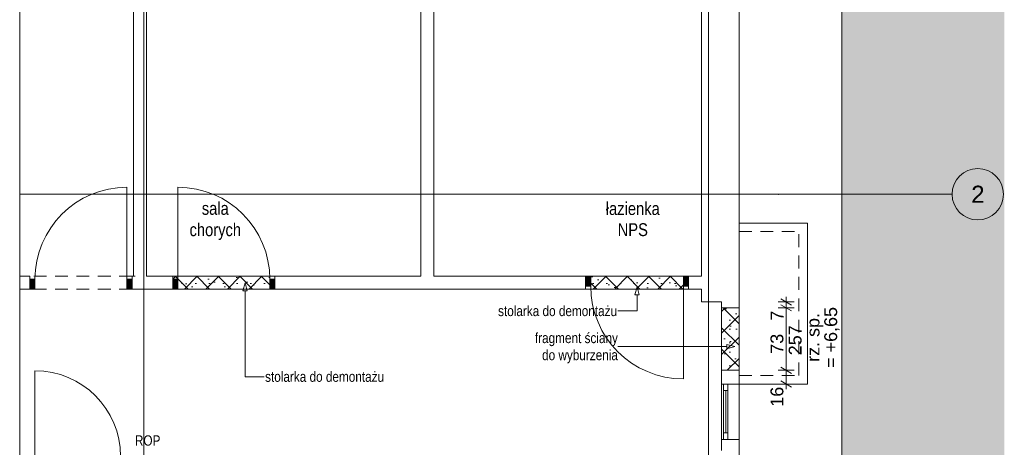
# Paper-space layout 'A-20 ROZBIÓRKI - PIĘTRO 2' of a CAD drawing. Header units: millimetres. Extents: x 0 to 540, y 0 to 297.
# Tile 7 of 9: x 306 to 421, y 129 to 179. Entities that reach past the tile are written whole.
import ezdxf
from ezdxf.xclip import XClip

# ---------------------------------------------------------------- set-up
doc = ezdxf.new("R2010")
doc.units = ezdxf.units.MM
doc.header["$MEASUREMENT"] = 0
doc.header["$XCLIPFRAME"] = 0
for name, pattern in [('ACAD_ISO03W100', [300, 120, -180]), ('DASHDOTX2', [1000, 500, -250, 0, -250]), ('Przer. długie kreski', [2.5, 1.5, -1]), ('PRZERYWANA_DU_A', [550, 350.0000000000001, -199.9999999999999])]:
    doc.linetypes.add(name, pattern=pattern)
for name, color, linetype, lineweight in [('0_Nr_pióra__2', 8, 'Continuous', 13), ('A_wymiary_Nr_pióra__1', 7, 'Continuous', 20), ('A_wymiary_Nr_pióra__2', 8, 'Continuous', 13), ('A_ściany_Nr_pióra__1', 7, 'Continuous', 20), ('Drzwi Archicad_Nr_pióra__1', 7, 'Continuous', 20)]:
    doc.layers.add(name, color=color, linetype=linetype, lineweight=lineweight)
for name, color, linetype, lineweight, true_color in [('A_opis_Nr_pióra__255', 7, 'Continuous', 15, 0x242424), ('A_opis_Nr_pióra__8', 7, 'Continuous', 13, 0x4c4c4c), ('A_osie_Nr_pióra__16', 7, 'Continuous', 5, 0x0f0f0f), ('A_osie_Nr_pióra__76', 7, 'Continuous', 5, 0x2d2d2d), ('A_pomocnicze_Nr_pióra__4', 7, 'Continuous', 18, 0x4b4b4b), ('A_ppoż_Nr_pióra__8', 7, 'Continuous', 13, 0x4c4c4c), ('A_rozbiórki_Nr_pióra__10', 7, 'Continuous', 13, 0x4b4b4b), ('A_ściany_Nr_pióra__10', 7, 'Continuous', 13, 0x4b4b4b), ('A_ściany_Nr_pióra__19', 7, 'Continuous', 5, 0x191919), ('Okna Archicada_Nr_pióra__19', 7, 'Continuous', 5, 0x191919)]:
    doc.layers.add(name, color=color, linetype=linetype, lineweight=lineweight, true_color=true_color)
for name, color, linetype in [('A_podrys', 7, 'Continuous'), ('A_rozbiórki', 7, 'Continuous'), ('Drzwi Archicad', 7, 'Continuous')]:
    doc.layers.add(name, color=color, linetype=linetype)
doc.styles.add('STYL_AUTOMATYCZNY_1', font='arial.ttf')
doc.styles.add('STYL_AUTOMATYCZNY_2', font='ARIALN.TTF')
doc.styles.add('STYL_AUTOMATYCZNY_4', font='arial.ttf')
pattern_1 = [(45, (-1718.999567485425, -322.1498506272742), (-1.257235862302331, 1.257235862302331), []), (135, (-1718.999567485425, -322.1498506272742), (1.257235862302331, 1.257235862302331), []), (90, (-1720.256803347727, -320.8926147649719), (-1.600200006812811, 0), [0, -1.066800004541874, 0, -1.600200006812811]), (155, (-1718.999567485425, -319.6353789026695), (0.6762737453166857, 1.450273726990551), [0, -0.7823200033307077, 0, -1.351280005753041])]

# ---------------------------------------------------------------- blocks, each defined once
blk = doc.blocks.new('Rysunek_2_2', base_point=(-1718.999567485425, -322.1498506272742))
at = {"linetype": 'Continuous', "lineweight": 0, "true_color": 0x484848}
blk.add_hatch(color=251, dxfattribs=at).paths.add_polyline_path([(420.8655454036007, 265.7349830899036), (305.8003335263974, 265.7349830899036), (305.8003335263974, 220.7349826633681), (401.8655409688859, 220.7349826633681), (401.8655409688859, 61.92498639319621), (305.8003335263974, 61.92498639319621), (305.8003335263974, 56.92498247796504), (420.8655454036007, 56.92498247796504)])
at = {"layer": 'A_rozbiórki', "linetype": 'Continuous', "lineweight": 0, "true_color": 0x4b4b4b}
h = blk.add_hatch(dxfattribs=at)
h.set_pattern_fill('facing_tile_0002', color=251, style=0, pattern_type=2)
h.set_pattern_definition(pattern_1)
h.paths.add_polyline_path([(335.6355414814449, 149.3449834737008), (323.6855414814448, 149.3449834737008), (323.6855414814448, 147.8449834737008), (335.6355414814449, 147.8449834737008)])
h = blk.add_hatch(dxfattribs=at)
h.set_pattern_fill('facing_tile_0002', color=251, style=0, pattern_type=2)
h.set_pattern_definition(pattern_1)
h.paths.add_polyline_path([(383.9655414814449, 149.3449834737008), (371.9355414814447, 149.3449834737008), (371.9355414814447, 147.8449834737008), (383.9655414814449, 147.8449834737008)])
h = blk.add_hatch(dxfattribs=at)
h.set_pattern_fill('facing_tile_0002', color=251, style=0, pattern_type=2)
h.set_pattern_definition(pattern_1)
h.paths.add_polyline_path([(387.8155414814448, 145.6649834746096), (387.8155414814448, 138.3649834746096), (389.8655414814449, 138.3649834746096), (389.8655414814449, 145.6649834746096)])
at = {"layer": 'Drzwi Archicad', "linetype": 'Continuous', "lineweight": 0, "true_color": 0xfdfdfd}
for points in [[(306.9855414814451, 147.8449834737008), (307.585541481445, 147.8449834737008), (307.585541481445, 148.9949834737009), (306.9855414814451, 148.9949834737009)], [(318.9355414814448, 148.9949834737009), (318.3355414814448, 148.9949834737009), (318.3355414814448, 147.8449834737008), (318.9355414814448, 147.8449834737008)], [(323.6855414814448, 148.9949834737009), (323.6855414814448, 147.8449834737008), (324.2855414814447, 147.8449834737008), (324.2855414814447, 148.9949834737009)], [(335.6355414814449, 147.8449834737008), (335.6355414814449, 148.9949834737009), (335.0355414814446, 148.9949834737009), (335.0355414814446, 147.8449834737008)], [(371.9355414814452, 149.3449834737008), (371.9355414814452, 148.1949834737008), (372.5355414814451, 148.1949834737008), (372.5355414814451, 149.3449834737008)], [(383.9655414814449, 148.1949834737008), (383.9655414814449, 149.3449834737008), (383.3655414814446, 149.3449834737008), (383.3655414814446, 148.1949834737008)]]:
    blk.add_hatch(color=7, dxfattribs=at).paths.add_polyline_path(points)
at = {"layer": '0_Nr_pióra__2', "color": 8, "linetype": 'PRZERYWANA_DU_A', "lineweight": 13, "flags": 128}
for points in [[(305.8003312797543, 220.7349834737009), (305.8003312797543, 61.92498347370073)], [(305.8003312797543, 61.92498347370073), (401.8655414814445, 61.92498347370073), (401.8655414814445, 220.7349834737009), (305.8003312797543, 220.7349834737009)]]:
    blk.add_lwpolyline(points, dxfattribs=at)
at = {"layer": 'A_opis_Nr_pióra__255', "color": 250, "linetype": 'Continuous', "lineweight": 15, "true_color": 0x242424}
for p, q in [((332.1404895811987, 148.5789973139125), (331.8904887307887, 147.6459848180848)), ((332.1404895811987, 148.5789973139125), (332.3904873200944, 147.6459848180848)), ((332.3904873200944, 147.6459848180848), (331.8904887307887, 147.6459848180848)), ((332.1404895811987, 147.6459848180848), (332.1404895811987, 137.6202403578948)), ((377.9505418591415, 148.1135925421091), (377.7005410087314, 147.1805800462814)), ((377.9505418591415, 148.1135925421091), (378.2005427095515, 147.1805800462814)), ((378.2005427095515, 147.1805800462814), (377.7005410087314, 147.1805800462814)), ((377.9505418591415, 147.1805800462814), (377.9505418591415, 145.2936581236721)), ((377.9505418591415, 145.2936581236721), (375.7099247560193, 145.2936581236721)), ((377.9505418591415, 141.1289427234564), (375.7099247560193, 141.1289427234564)), ((388.434923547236, 141.1289427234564), (377.9505418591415, 141.1289427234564)), ((388.434923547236, 140.8789418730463), (388.434923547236, 141.3789435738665)), ((389.3679360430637, 141.1289427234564), (388.434923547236, 141.3789435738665)), ((389.3679360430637, 141.1289427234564), (388.434923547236, 140.8789418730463)), ((332.1404895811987, 137.6202403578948), (334.3811066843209, 137.6202403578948))]:
    blk.add_line(p, q, dxfattribs=at)
at = {"layer": 'A_osie_Nr_pióra__16', "color": 250, "linetype": 'DASHDOTX2', "lineweight": 5, "true_color": 0x0f0f0f}
for p, q in [((320.2975405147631, 206.3829580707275), (320.2975405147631, 56.92498411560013)), ((386.2975401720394, 206.3829580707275), (386.2975401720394, 56.92498411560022)), ((394.51325198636, 158.9249822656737), (305.8003314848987, 158.9249822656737)), ((394.5132537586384, 158.9249834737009), (414.764334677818, 158.9249819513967))]:
    blk.add_line(p, q, dxfattribs=at)
blk.add_point((394.5132537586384, 158.9249834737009), dxfattribs=at)
blk.add_point((394.5132537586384, 158.9249834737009), dxfattribs=at)
at = {"layer": 'A_osie_Nr_pióra__76', "color": 250, "linetype": 'Continuous', "lineweight": 5, "true_color": 0x2d2d2d}
blk.add_circle((417.7643342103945, 158.9249834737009), 3, dxfattribs=at)
at = {"layer": 'A_rozbiórki_Nr_pióra__10', "color": 251, "linetype": 'ACAD_ISO03W100', "lineweight": 13, "true_color": 0x4b4b4b, "flags": 128}
for points in [[(335.6355414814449, 149.3449834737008), (323.6855414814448, 149.3449834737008), (323.6855414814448, 147.8449834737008), (335.6355414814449, 147.8449834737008)], [(383.9655414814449, 149.3449834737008), (371.9355414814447, 149.3449834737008), (371.9355414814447, 147.8449834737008), (383.9655414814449, 147.8449834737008)], [(387.8155414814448, 145.6649834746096), (389.8655414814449, 145.6649834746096), (389.8655414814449, 138.3649834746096), (387.8155414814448, 138.3649834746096)]]:
    blk.add_lwpolyline(points, close=True, dxfattribs=at)
at = {"layer": 'A_wymiary_Nr_pióra__1', "color": 7, "linetype": 'Continuous', "lineweight": 20}
for p, q in [((394.7405413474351, 146.7058282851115), (395.990542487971, 145.9841405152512)), ((395.990542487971, 145.3041408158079), (394.7405413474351, 146.0258285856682)), ((394.7405413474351, 138.7258267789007), (395.990542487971, 138.0041390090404)), ((394.7405413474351, 137.1258269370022), (395.990542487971, 136.4041391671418))]:
    blk.add_line(p, q, dxfattribs=at)
at = {"layer": 'A_wymiary_Nr_pióra__2', "color": 8, "linetype": 'Continuous', "lineweight": 13}
for p, q in [((396.3030412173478, 146.3449828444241), (394.4280426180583, 146.3449828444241)), ((395.3655419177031, 146.3449828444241), (395.3655419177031, 146.9562336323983)), ((395.3655419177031, 145.6649831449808), (395.3655419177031, 146.3449828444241)), ((396.3030412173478, 145.6649831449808), (394.4280426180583, 145.6649831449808)), ((395.3655419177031, 138.3649844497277), (395.3655419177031, 145.6649831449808)), ((396.3030412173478, 138.3649844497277), (394.4280426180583, 138.3649844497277)), ((395.3655419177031, 136.7649846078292), (395.3655419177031, 138.3649844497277)), ((396.3030412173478, 136.7649846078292), (394.4280426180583, 136.7649846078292)), ((395.3655419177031, 136.1537338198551), (395.3655419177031, 136.7649846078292))]:
    blk.add_line(p, q, dxfattribs=at)
at = {"layer": 'A_ściany_Nr_pióra__1', "color": 7, "linetype": 'Continuous', "lineweight": 20}
for p, q in [((306.9855413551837, 149.3449837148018), (306.6155418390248, 149.3449837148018)), ((306.9855413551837, 148.9949850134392), (306.9855413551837, 149.3449837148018)), ((306.9855413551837, 147.8449848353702), (306.9855413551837, 148.9949850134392)), ((318.9355427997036, 149.3449837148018), (319.3055423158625, 149.3449837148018)), ((318.9355427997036, 148.9949850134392), (318.9355427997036, 149.3449837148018)), ((318.9355427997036, 147.8449848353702), (318.9355427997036, 148.9949850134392)), ((323.6855402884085, 149.3449837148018), (323.3155407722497, 149.3449837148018)), ((323.6855402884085, 148.9949850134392), (323.6855402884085, 149.3449837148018)), ((323.6855402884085, 147.8449848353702), (323.6855402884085, 148.9949850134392)), ((335.6355417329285, 149.3449837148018), (336.0055412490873, 149.3449837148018)), ((335.6355417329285, 148.9949850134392), (335.6355417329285, 149.3449837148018)), ((335.6355417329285, 147.8449848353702), (335.6355417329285, 148.9949850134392)), ((371.9355426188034, 149.3449837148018), (371.4655421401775, 149.3449837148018)), ((371.9355426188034, 149.3449837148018), (371.9355426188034, 148.1949835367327)), ((383.9655410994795, 149.3449837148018), (384.4355415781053, 149.3449837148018)), ((383.9655410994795, 149.3449837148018), (383.9655410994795, 148.1949835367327)), ((306.9855413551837, 147.8449848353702), (306.5155408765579, 147.8449848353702)), ((318.9355427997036, 147.8449848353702), (319.4055401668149, 147.8449848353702)), ((323.6855402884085, 147.8449848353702), (323.2155429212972, 147.8449848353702)), ((335.6355417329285, 147.8449848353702), (336.1055422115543, 147.8449848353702)), ((371.9355426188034, 147.8449848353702), (371.5655399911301, 147.8449848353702)), ((371.9355426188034, 148.1949835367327), (371.9355426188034, 147.8449848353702)), ((383.9655410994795, 148.1949835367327), (383.9655410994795, 147.8449848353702)), ((383.9655410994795, 147.8449848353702), (384.3355406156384, 147.8449848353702)), ((389.8655418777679, 136.7649846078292), (387.8155423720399, 136.7649846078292)), ((389.8655418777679, 130.3049827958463), (387.8155423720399, 130.3049827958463))]:
    blk.add_line(p, q, dxfattribs=at)
at = {"layer": 'A_ściany_Nr_pióra__1', "color": 7, "linetype": 'Continuous', "lineweight": 20, "flags": 128}
for points in [[(389.8655414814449, 146.3449834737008), (389.8655414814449, 216.7349834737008)], [(319.1063118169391, 212.8349834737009), (319.1063118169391, 149.3449834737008)], [(320.6063118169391, 149.3449834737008), (320.6063118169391, 212.8349834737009)], [(352.687541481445, 211.9849834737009), (352.687541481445, 149.3449834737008)], [(354.1875414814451, 149.3449834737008), (354.1875414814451, 211.9849834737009)], [(385.465541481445, 211.9849834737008), (385.465541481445, 149.3449834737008)], [(306.9855420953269, 149.3449834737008), (305.8003312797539, 149.3449834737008)], [(319.1063118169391, 149.3449834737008), (318.9355411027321, 149.3449834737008)], [(323.6855409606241, 149.3449834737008), (320.6063118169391, 149.3449834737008)], [(352.687541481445, 149.3449834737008), (335.6355412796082, 149.3449834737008)], [(371.9355410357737, 149.3449834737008), (354.1875414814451, 149.3449834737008)], [(385.465541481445, 149.3449834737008), (383.9655411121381, 149.3449834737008)], [(305.8003312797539, 147.8449834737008), (306.9855420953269, 147.8449834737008)], [(318.9355411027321, 147.8449834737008), (319.1063118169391, 147.8449834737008)], [(319.1063118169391, 147.8416422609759), (320.6063118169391, 147.8416422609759)], [(320.6063118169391, 147.8449834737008), (323.6855409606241, 147.8449834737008)], [(335.6355412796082, 147.8449834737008), (352.687541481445, 147.8449834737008)], [(352.687541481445, 147.8416422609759), (354.1875414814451, 147.8416422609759)], [(354.1875414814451, 147.8449834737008), (371.9355410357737, 147.8449834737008)], [(383.9655411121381, 147.8449834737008), (385.465541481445, 147.8449834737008)], [(385.465541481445, 147.8449834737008), (385.465541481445, 146.3449834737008)], [(385.465541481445, 146.3449834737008), (387.8155414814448, 146.3449834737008)], [(387.8155414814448, 146.3449834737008), (387.8155414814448, 136.7649834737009)], [(389.8655414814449, 136.7649834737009), (389.8655414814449, 146.3449834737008)], [(387.8155414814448, 130.3049834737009), (387.8155414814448, 129.0149834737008)], [(389.8655414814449, 121.6149834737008), (389.8655414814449, 130.3049834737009)]]:
    blk.add_lwpolyline(points, dxfattribs=at)
at = {"layer": 'A_ściany_Nr_pióra__10', "color": 251, "linetype": 'Continuous', "lineweight": 13, "true_color": 0x4b4b4b}
for p, q in [((389.8655418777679, 155.5649819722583), (397.8655410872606, 155.5649819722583)), ((397.8655410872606, 136.7649846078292), (397.8655410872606, 155.5649819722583)), ((389.8655418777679, 136.7649846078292), (397.8655410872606, 136.7649846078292))]:
    blk.add_line(p, q, dxfattribs=at)
at = {"layer": 'A_ściany_Nr_pióra__10', "color": 251, "linetype": 'Przer. długie kreski', "lineweight": 13, "true_color": 0x4b4b4b}
for p, q in [((389.8655418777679, 154.5649847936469), (396.8655407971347, 154.5649847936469)), ((396.8655407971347, 137.7649848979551), (396.8655407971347, 154.5649847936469)), ((318.9355427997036, 149.3449837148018), (306.9855413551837, 149.3449837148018)), ((335.6355417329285, 149.3449837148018), (323.6855402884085, 149.3449837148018)), ((383.9655410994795, 149.3449837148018), (371.9355426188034, 149.3449837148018)), ((318.9355427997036, 147.8449848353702), (306.9855413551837, 147.8449848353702)), ((335.6355417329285, 147.8449848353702), (323.6855402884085, 147.8449848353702)), ((383.9655410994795, 147.8449848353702), (371.9355426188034, 147.8449848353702)), ((389.8655418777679, 137.7649848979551), (396.8655407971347, 137.7649848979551))]:
    blk.add_line(p, q, dxfattribs=at)
at = {"layer": 'A_ściany_Nr_pióra__19', "color": 250, "linetype": 'Continuous', "lineweight": 5, "true_color": 0x191919}
for p, q in [((387.8155423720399, 136.7649846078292), (387.8155423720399, 130.3049827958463)), ((389.8655418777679, 130.3049827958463), (389.8655418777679, 136.7649846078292))]:
    blk.add_line(p, q, dxfattribs=at)
at = {"layer": 'Drzwi Archicad_Nr_pióra__1', "color": 7, "linetype": 'Continuous', "lineweight": 20}
for p, q in [((318.3355401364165, 148.9949850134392), (318.3355401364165, 159.7449842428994)), ((324.2855429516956, 148.9949850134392), (324.2855429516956, 159.7449842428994)), ((306.9855413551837, 149.3449837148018), (306.6155418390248, 149.3449837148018)), ((306.9855413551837, 149.3449837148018), (306.6155418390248, 149.3449837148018)), ((306.9855413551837, 148.9949850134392), (306.9855413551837, 149.3449837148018)), ((306.9855413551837, 148.9949850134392), (306.9855413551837, 149.3449837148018)), ((307.5855409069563, 148.9949850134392), (306.9855413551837, 148.9949850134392)), ((306.9855413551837, 148.9949850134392), (306.9855413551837, 147.8449848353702)), ((306.9855413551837, 147.8449848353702), (306.9855413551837, 148.9949850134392)), ((306.9855413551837, 147.8449848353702), (306.9855413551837, 148.9949850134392)), ((307.5855409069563, 147.8449848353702), (307.5855409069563, 148.9949850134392)), ((318.9355427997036, 148.9949850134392), (318.3355401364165, 148.9949850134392)), ((318.3355401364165, 148.9949850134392), (318.3355401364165, 147.8449848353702)), ((318.9355427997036, 148.9949850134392), (318.9355427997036, 149.3449837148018)), ((318.9355427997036, 148.9949850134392), (318.9355427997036, 149.3449837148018)), ((318.9355427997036, 149.3449837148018), (319.3055423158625, 149.3449837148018)), ((318.9355427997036, 149.3449837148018), (319.3055423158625, 149.3449837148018)), ((318.9355427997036, 147.8449848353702), (318.9355427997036, 148.9949850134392)), ((318.9355427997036, 147.8449848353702), (318.9355427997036, 148.9949850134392)), ((318.9355427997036, 147.8449848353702), (318.9355427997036, 148.9949850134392)), ((323.6855402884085, 149.3449837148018), (323.3155407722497, 149.3449837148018)), ((323.6855402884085, 149.3449837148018), (323.3155407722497, 149.3449837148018)), ((323.6855402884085, 148.9949850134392), (323.6855402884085, 149.3449837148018)), ((323.6855402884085, 148.9949850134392), (323.6855402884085, 149.3449837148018)), ((323.6855402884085, 148.9949850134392), (324.2855429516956, 148.9949850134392)), ((323.6855402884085, 147.8449848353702), (323.6855402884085, 148.9949850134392)), ((323.6855402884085, 147.8449848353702), (323.6855402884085, 148.9949850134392)), ((323.6855402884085, 147.8449848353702), (323.6855402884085, 148.9949850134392)), ((324.2855429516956, 148.9949850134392), (324.2855429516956, 147.8449848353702)), ((335.0355421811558, 147.8449848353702), (335.0355421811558, 148.9949850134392)), ((335.0355421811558, 148.9949850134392), (335.6355417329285, 148.9949850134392)), ((335.6355417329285, 148.9949850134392), (335.6355417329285, 149.3449837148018)), ((335.6355417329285, 148.9949850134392), (335.6355417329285, 149.3449837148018)), ((335.6355417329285, 149.3449837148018), (336.0055412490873, 149.3449837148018)), ((335.6355417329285, 149.3449837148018), (336.0055412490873, 149.3449837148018)), ((335.6355417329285, 148.9949850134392), (335.6355417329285, 147.8449848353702)), ((335.6355417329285, 147.8449848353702), (335.6355417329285, 148.9949850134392)), ((335.6355417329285, 147.8449848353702), (335.6355417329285, 148.9949850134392)), ((371.9355426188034, 149.3449837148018), (371.4655421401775, 149.3449837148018)), ((371.9355426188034, 149.3449837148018), (371.4655421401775, 149.3449837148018)), ((371.9355426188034, 149.3449837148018), (372.535542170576, 149.3449837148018)), ((371.9355426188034, 148.1949835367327), (371.9355426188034, 149.3449837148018)), ((371.9355426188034, 149.3449837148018), (371.9355426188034, 148.1949835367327)), ((371.9355426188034, 149.3449837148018), (371.9355426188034, 148.1949835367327)), ((372.535542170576, 149.3449837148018), (372.535542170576, 148.1949835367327)), ((383.3655415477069, 148.1949835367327), (383.3655415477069, 149.3449837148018)), ((383.3655415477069, 149.3449837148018), (383.9655410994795, 149.3449837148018)), ((383.9655410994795, 149.3449837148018), (383.9655410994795, 148.1949835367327)), ((383.9655410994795, 149.3449837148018), (383.9655410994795, 148.1949835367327)), ((383.9655410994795, 149.3449837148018), (383.9655410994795, 148.1949835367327)), ((383.9655410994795, 149.3449837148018), (384.4355415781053, 149.3449837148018)), ((383.9655410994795, 149.3449837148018), (384.4355415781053, 149.3449837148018)), ((306.9855413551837, 147.8449848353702), (306.5155408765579, 147.8449848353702)), ((306.9855413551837, 147.8449848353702), (306.5155408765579, 147.8449848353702)), ((306.9855413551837, 147.8449848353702), (307.5855409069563, 147.8449848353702)), ((318.3355401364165, 147.8449848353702), (318.9355427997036, 147.8449848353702)), ((318.9355427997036, 147.8449848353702), (319.4055401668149, 147.8449848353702)), ((318.9355427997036, 147.8449848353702), (319.4055401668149, 147.8449848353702)), ((323.6855402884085, 147.8449848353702), (323.2155429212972, 147.8449848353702)), ((323.6855402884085, 147.8449848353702), (323.2155429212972, 147.8449848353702)), ((324.2855429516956, 147.8449848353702), (323.6855402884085, 147.8449848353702)), ((335.6355417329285, 147.8449848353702), (335.0355421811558, 147.8449848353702)), ((335.6355417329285, 147.8449848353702), (336.1055422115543, 147.8449848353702)), ((335.6355417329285, 147.8449848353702), (336.1055422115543, 147.8449848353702)), ((371.9355426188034, 147.8449848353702), (371.5655399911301, 147.8449848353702)), ((371.9355426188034, 147.8449848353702), (371.5655399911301, 147.8449848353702)), ((372.535542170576, 148.1949835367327), (371.9355426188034, 148.1949835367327)), ((371.9355426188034, 148.1949835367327), (371.9355426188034, 147.8449848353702)), ((371.9355426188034, 148.1949835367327), (371.9355426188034, 147.8449848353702)), ((383.9655410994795, 148.1949835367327), (383.3655415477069, 148.1949835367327)), ((383.3655415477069, 148.1949835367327), (383.3655415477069, 137.3649841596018)), ((383.9655410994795, 148.1949835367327), (383.9655410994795, 147.8449848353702)), ((383.9655410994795, 148.1949835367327), (383.9655410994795, 147.8449848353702)), ((383.9655410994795, 147.8449848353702), (384.3355406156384, 147.8449848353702)), ((383.9655410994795, 147.8449848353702), (384.3355406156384, 147.8449848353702)), ((307.5855409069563, 128.3149826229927), (307.5855409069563, 138.314982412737))]:
    blk.add_line(p, q, dxfattribs=at)
for centre, radius, start, end in [((318.3355414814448, 148.9949834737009), 10.74999999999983, 90, 180), ((324.2855414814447, 148.9949834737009), 10.74999999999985, 0, 90), ((383.3655414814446, 148.1949834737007), 10.82999999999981, 180, 270), ((307.5855414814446, 128.3149834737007), 9.999999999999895, 0, 90)]:
    blk.add_arc(centre, radius, start, end, dxfattribs=at)
at = {"layer": 'Okna Archicada_Nr_pióra__19', "color": 250, "linetype": 'Continuous', "lineweight": 5, "true_color": 0x191919}
for p, q in [((388.0655401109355, 130.3049827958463), (388.0655401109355, 136.7649846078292)), ((388.0655401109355, 136.7649846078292), (388.5655418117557, 136.7649846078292)), ((388.0655401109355, 136.014982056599), (388.5655418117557, 136.014982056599)), ((388.3155409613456, 131.0549822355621), (388.3155409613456, 136.014982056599)), ((388.5655418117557, 136.7649846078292), (388.5655418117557, 130.3049827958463)), ((388.0655401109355, 131.0549822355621), (388.5655418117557, 131.0549822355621)), ((388.5655418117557, 130.3049827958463), (388.0655401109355, 130.3049827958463))]:
    blk.add_line(p, q, dxfattribs=at)
at = {"layer": 'A_opis_Nr_pióra__8', "color": 251, "linetype": 'Continuous', "lineweight": 13, "true_color": 0x4c4c4c, "char_height": 1.2, "style": 'STYL_AUTOMATYCZNY_2'}
for s, insert, attachment_point in [('\\A1;{\\pql;\\fArial Narrow|b0|i0|c238|p0;\\W1.000000;stolarka do demontażu}', (361.7051243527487, 145.2900773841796), 4), ('\\A1;{\\pqr;\\fArial Narrow|b0|i0|c238|p0;\\W1.000000;stolarka do demontażu}', (348.385905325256, 137.6166590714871), 6)]:
    blk.add_mtext(s, dxfattribs=dict(at, insert=insert, attachment_point=attachment_point))
at = {"layer": 'A_opis_Nr_pióra__8', "color": 251, "linetype": 'Continuous', "lineweight": 13, "true_color": 0x4c4c4c, "insert": (375.7099243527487, 140.9673658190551), "char_height": 1.2, "width": 9.874772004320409, "attachment_point": 6, "line_spacing_factor": 0.996967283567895, "style": 'STYL_AUTOMATYCZNY_2'}
blk.add_mtext('\\A1;{\\pqr;\\fArial Narrow|b0|i0|c238|p0;\\W1.000000;fragment ściany do wyburzenia}', dxfattribs=at)
at = {"layer": 'A_osie_Nr_pióra__76', "color": 250, "linetype": 'Continuous', "lineweight": 5, "true_color": 0x2d2d2d, "insert": (417.0016092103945, 159.9249835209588), "char_height": 2, "attachment_point": 1, "style": 'STYL_AUTOMATYCZNY_1'}
blk.add_mtext('\\A1;{\\pql;\\pt0;\\fArial|b0|i0|c238|p0;\\W1.000000;2}', dxfattribs=at)
at = {"layer": 'A_pomocnicze_Nr_pióra__4', "color": 251, "linetype": 'Continuous', "lineweight": 18, "true_color": 0x4b4b4b, "char_height": 1.5, "width": 7.733279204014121, "attachment_point": 5, "style": 'STYL_AUTOMATYCZNY_2'}
for s, insert, line_spacing_factor in [('\\A1;{\\pqc;\\fArial Narrow|b0|i0|c238|p0;\\W1.000000;sala chorych}', (328.6582054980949, 155.800891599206), 0.996836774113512), ('\\A1;{\\pqc;\\fArial Narrow|b0|i0|c238|p0;\\W1.000000;łazienka NPS}', (377.4483561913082, 156.0107843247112), 0.9845545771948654)]:
    blk.add_mtext(s, dxfattribs=dict(at, insert=insert, line_spacing_factor=line_spacing_factor))
at = {"layer": 'A_ppoż_Nr_pióra__8', "color": 251, "linetype": 'Continuous', "lineweight": 13, "true_color": 0x4c4c4c, "insert": (320.7555414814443, 130.1646536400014), "char_height": 1.2, "attachment_point": 5, "style": 'STYL_AUTOMATYCZNY_2'}
blk.add_mtext('\\A1;{\\pqc;\\fArial Narrow|b0|i0|c238|p0;\\W1.000000;ROP}', dxfattribs=at)
at = {"layer": 'A_wymiary_Nr_pióra__1', "color": 7, "linetype": 'Continuous', "lineweight": 20, "char_height": 1.5, "attachment_point": 7, "rotation": 90, "style": 'STYL_AUTOMATYCZNY_4'}
for s, insert, width in [('\\A1;{\\pql;\\fArial|b0|i0|c238|p0;\\W1.000000;7}', (395.0655414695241, 144.159647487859), 1.144086), ('\\A1;{\\pql;\\fArial|b0|i0|c238|p0;\\W1.000000;73}', (395.0655414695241, 140.2988529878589), 2.288175), ('\\A1;{\\pql;\\fArial|b0|i0|c238|p0;\\W1.000000;16}', (395.0655414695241, 134.1155584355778), 2.288175)]:
    blk.add_mtext(s, dxfattribs=dict(at, insert=insert, width=width))
at = {"layer": 'A_wymiary_Nr_pióra__1', "color": 7, "linetype": 'Continuous', "lineweight": 20, "insert": (397.7642317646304, 142.2055925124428), "char_height": 1.5, "width": 7.442616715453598, "attachment_point": 2, "rotation": 90, "line_spacing_factor": 0.8251829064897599, "style": 'STYL_AUTOMATYCZNY_4'}
blk.add_mtext('\\A1;{\\pqc;\\fArial|b0|i0|c238|p0;\\W1.000000;rz. sp. = +6,65}', dxfattribs=at)
at = {"layer": 'A_wymiary_Nr_pióra__1', "color": 7, "linetype": 'Continuous', "lineweight": 20, "insert": (395.6650607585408, 141.8721075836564), "char_height": 1.5, "attachment_point": 2, "rotation": 90, "style": 'STYL_AUTOMATYCZNY_4'}
blk.add_mtext('\\A1;{\\pqc;\\fArial|b0|i0|c238|p0;\\W1.000000;257}', dxfattribs=at)

psp = doc.layouts.new('A-20 ROZBIÓRKI - PIĘTRO 2')

# ---------------------------------------------------------------- block references
at = {"layer": 'A_podrys', "color": 37, "linetype": 'Continuous', "lineweight": 5, "true_color": 0x656532}
ref = psp.add_blockref('Rysunek_2_2', (-1718.999567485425, -322.1498506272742), dxfattribs=at)
XClip(ref).set_block_clipping_path([(305.8003312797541, 56.92498347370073), (420.8655414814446, 265.7349834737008)])

doc.saveas('drawing.dxf')
